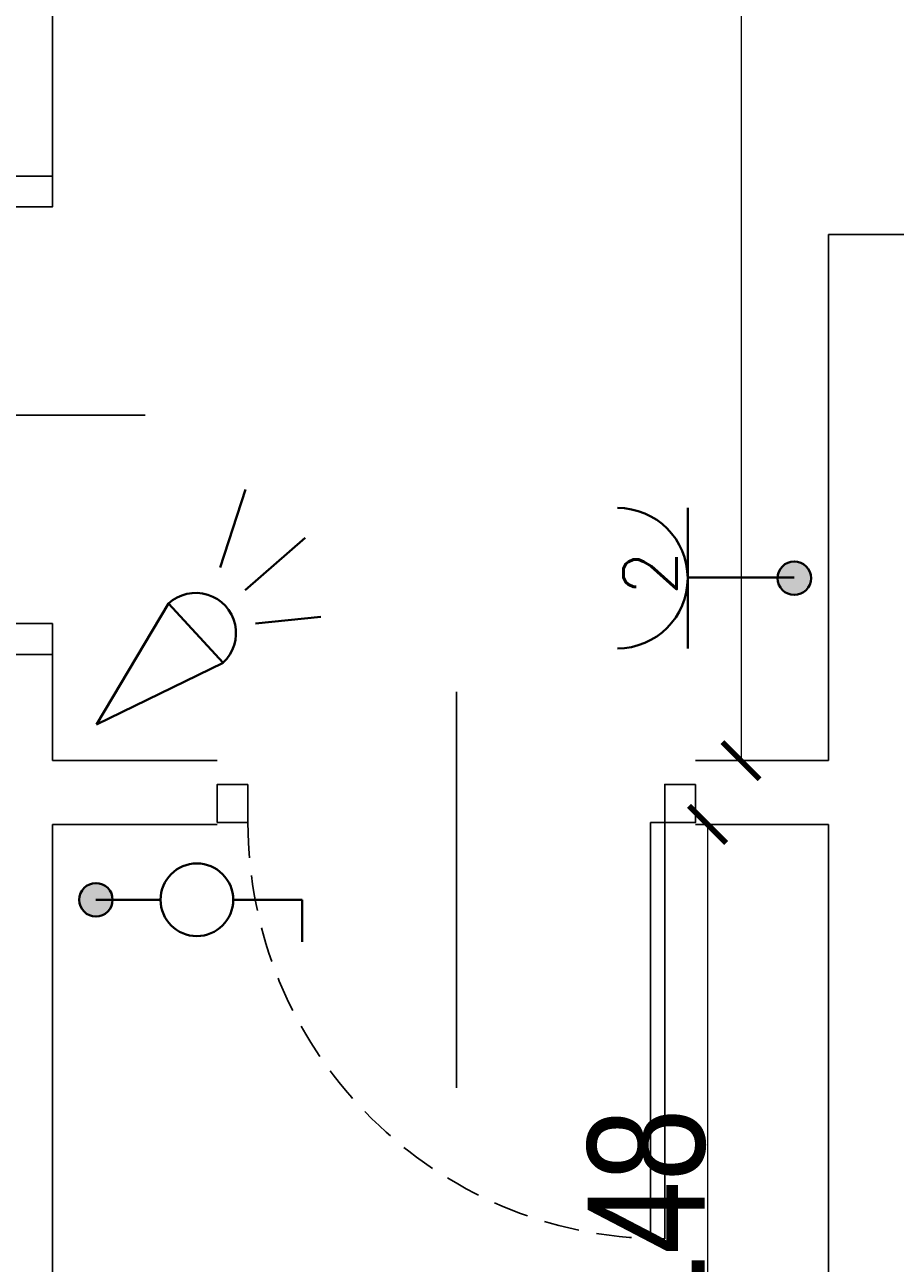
# Model space of a CAD drawing. Header units: millimetres. Extents: x -5941 to 19721, y -9230 to 6433.
# Tile 189 of 204: x 17264 to 17428, y 21 to 255. Entities that reach past the tile are written whole.
import ezdxf
from ezdxf.enums import TextEntityAlignment as Align

# ---------------------------------------------------------------- set-up
doc = ezdxf.new("R2010")
doc.units = ezdxf.units.MM
doc.linetypes.add('DASHED', pattern=[0.75, 0.5, -0.25])
for name, color, linetype in [('A_drzwi', 3, 'Continuous'), ('A_opis stolarki', 3, 'Continuous'), ('A_SC_MUROWANA_DZIAŁOWA', 42, 'Continuous'), ('A_wymiary', 55, 'Continuous')]:
    doc.layers.add(name, color=color, linetype=linetype)
doc.layers.add('e', color=1, linetype='Continuous', lineweight=40)
doc.styles.add('dar-styl', font='arial.ttf')
doc.styles.add('Opisowy', font='arial.ttf', dxfattribs={"width": 0.8})
doc.styles.add('SIMPLEX', font='simplex.shx')
doc.dimstyles.new('WYMIARY', dxfattribs={"dimtxt": 1.3, "dimasz": 7, "dimexe": 1.25, "dimexo": 0.3, "dimgap": 0.2, "dimtad": 1, "dimzin": 4, "dimtxsty": 'Opisowy', "dimblk1": 'ARCHTICK', "dimblk2": 'ARCHTICK', "dimsah": 1, "dimcen": 2.5, "dimazin": 0, "dimtfac": 1, "dimtmove": 1, "dimatfit": 3, "dimldrblk": 'ARCHTICK', "dimfxl": 0, "dimlwd": 18, "dimlwe": 9, "dimarcsym": 0})

# ---------------------------------------------------------------- blocks, each defined once
blk = doc.blocks.new('*U15')
at = {"color": 0}
for p, q in [((-28.55, -91.5), (-28.55, -94.5)), ((-28.55, -91.5), (59.45, -91.5)), ((59.45, -94.5), (59.45, -91.5)), ((-28.55, -94.5), (59.45, -94.5))]:
    blk.add_line(p, q, dxfattribs=at)
for points in [[(-36.55, -6.5), (-36.55, 0), (-28.55, 0), (-28.55, -6.5)], [(-36.55, -101), (-36.55, -94.5), (-28.55, -94.5), (-28.55, -101)]]:
    blk.add_lwpolyline(points, close=True, dxfattribs=at)
at = {"color": 0, "linetype": 'DASHED', "ltscale": 15}
blk.add_arc((-28.55, -94.5), 88, 1.9536, 90, dxfattribs=at)
at = {"layer": 'A_opis stolarki'}
blk.add_line((-56.09, -50.5), (27.54, -50.5), dxfattribs=at)
at = {"layer": 'A_opis stolarki', "ltscale": 0.5, "style": 'dar-styl', "text_generation_flag": 2}
blk.add_attdef('ODPORNOŚĆ_OGNIOWA', text='', height=15, rotation=85.9367, dxfattribs=at).set_placement((-55.81, -47.55), align=Align.TOP_CENTER)
at = {"layer": 'A_opis stolarki', "ltscale": 0.5, "style": 'dar-styl'}
blk.add_attdef('SYMBOL_DRZWI1', text='', height=14, dxfattribs=at).set_placement((-16.77, -50.5), align=Align.BOTTOM_CENTER)
blk.add_attdef('SYMBOL_DRZWI2', text='', height=14, dxfattribs=at).set_placement((-16.77, -53.5), align=Align.TOP_CENTER)
blk = doc.blocks.new('*U14')
for p, q in [((0, -91.5), (-88, -91.5)), ((-88, -94.5), (-88, -91.5)), ((0, -91.5), (0, -94.5)), ((0, -94.5), (-88, -94.5))]:
    blk.add_line(p, q)
for points in [[(8, -6.5), (8, 0), (0, 0), (0, -6.5)], [(8, -101), (8, -94.5), (0, -94.5), (0, -101)]]:
    blk.add_lwpolyline(points, close=True)
at = {"linetype": 'DASHED', "ltscale": 15}
blk.add_arc((0, -94.5), 88, 90, 178.0464, dxfattribs=at)
at = {"layer": 'A_opis stolarki'}
blk.add_line((-56.09, -50.5), (27.54, -50.5), dxfattribs=at)
at = {"layer": 'A_opis stolarki', "ltscale": 0.5, "style": 'dar-styl'}
blk.add_attdef('ODPORNOŚĆ_OGNIOWA', text='', height=15, rotation=94.0633, dxfattribs=at).set_placement((-95.88, -56.3), align=Align.TOP_CENTER)
blk.add_attdef('SYMBOL_DRZWI1', text='', height=14, dxfattribs=at).set_placement((-16.77, -50.5), align=Align.BOTTOM_CENTER)
blk.add_attdef('SYMBOL_DRZWI2', text='', height=14, dxfattribs=at).set_placement((-16.77, -53.5), align=Align.TOP_CENTER)
blk = doc.blocks.new('*U18')
at = {"color": 0}
for p, q in [((0, -6.5), (-88, -6.5)), ((-88, -6.5), (-88, -9.5)), ((0, -9.5), (0, -6.5)), ((0, -9.5), (-88, -9.5))]:
    blk.add_line(p, q, dxfattribs=at)
for points in [[(8, 0), (8, -6.5), (0, -6.5), (0, 0)], [(8, -94.5), (8, -101), (0, -101), (0, -94.5)]]:
    blk.add_lwpolyline(points, close=True, dxfattribs=at)
at = {"color": 0, "linetype": 'DASHED', "ltscale": 15}
blk.add_arc((0, -6.5), 88, 181.9536, 270, dxfattribs=at)
at = {"layer": 'A_opis stolarki'}
blk.add_line((-56.09, -50.5), (27.54, -50.5), dxfattribs=at)
at = {"layer": 'A_opis stolarki', "ltscale": 0.5, "style": 'dar-styl'}
blk.add_attdef('ODPORNOŚĆ_OGNIOWA', text='', height=15, rotation=90, dxfattribs=at).set_placement((-55.91, -50.5), align=Align.TOP_CENTER)
blk.add_attdef('SYMBOL_DRZWI1', text='', height=14, dxfattribs=at).set_placement((-16.77, -50.5), align=Align.BOTTOM_CENTER)
blk.add_attdef('SYMBOL_DRZWI2', text='', height=14, dxfattribs=at).set_placement((-16.77, -53.5), align=Align.TOP_CENTER)
blk = doc.blocks.new('_ArchTick')
at = {"color": 0, "const_width": 0.15}
blk.add_lwpolyline([(-0.5, -0.5), (0.5, 0.5)], dxfattribs=at)
blk = doc.blocks.new('*D71')
at = {"layer": 'A_wymiary', "color": 0, "lineweight": 9}
for p, q in [((17392.21, 104.08), (17394.16, 104.08)), ((17392.21, -43.92), (17394.16, -43.92))]:
    blk.add_line(p, q, dxfattribs=at)
at = {"layer": 'A_wymiary', "color": 0, "lineweight": 18}
blk.add_line((17392.91, 104.08), (17392.91, -43.92), dxfattribs=at)
at = {"layer": 'Defpoints', "color": 0}
for p in [(17366.89, 104.08), (17366.89, -43.92), (17392.91, -43.92)]:
    blk.add_point(p, dxfattribs=at)
at = {"layer": 'A_wymiary', "color": 0, "lineweight": 18, "xscale": 7, "yscale": 7, "zscale": 7}
for p, rotation in [((17392.91, 104.08), 90), ((17392.91, -43.92), 270)]:
    blk.add_blockref('_ArchTick', p, dxfattribs=dict(at, rotation=rotation))
at = {"layer": 'A_wymiary', "color": 0, "insert": (17381.48, 30.08), "char_height": 1.3, "attachment_point": 5, "rotation": 90, "style": 'Opisowy'}
blk.add_mtext('{\\H16.923077x;\\C3;148}', dxfattribs=at)
blk = doc.blocks.new('*D72')
at = {"layer": 'A_wymiary', "color": 0, "lineweight": 9}
for p, q in [((17399.89, 519.08), (17397.94, 519.08)), ((17399.89, 116.08), (17397.94, 116.08))]:
    blk.add_line(p, q, dxfattribs=at)
at = {"layer": 'A_wymiary', "color": 0, "lineweight": 18}
blk.add_line((17399.19, 519.08), (17399.19, 116.08), dxfattribs=at)
at = {"layer": 'Defpoints', "color": 0}
for p in [(17415.63, 519.08), (17399.19, 116.08), (17415.63, 116.08)]:
    blk.add_point(p, dxfattribs=at)
at = {"layer": 'A_wymiary', "color": 0, "lineweight": 18, "xscale": 7, "yscale": 7, "zscale": 7}
for p, rotation in [((17399.19, 519.08), 90), ((17399.19, 116.08), 270)]:
    blk.add_blockref('_ArchTick', p, dxfattribs=dict(at, rotation=rotation))
at = {"layer": 'A_wymiary', "color": 0, "insert": (17387.75, 317.58), "char_height": 1.3, "attachment_point": 5, "rotation": 90, "style": 'Opisowy'}
blk.add_mtext('{\\H16.923077x;\\C3;403}', dxfattribs=at)
blk = doc.blocks.new('pozycjonowanie')
at = {"linetype": 'ByBlock'}
blk.add_hatch(color=256, dxfattribs=at).paths.add_polyline_path([(3.15, 0, 1), (-3.15, 0, 1)])
blk.add_circle((0, 0), 3.15, dxfattribs=at)
blk.add_circle((0, 0), 3.15, dxfattribs=at)
blk = doc.blocks.new('*U102')
at = {"layer": 'e', "linetype": 'ByBlock'}
for p, q in [((0, 25.83), (0, 38.79)), ((0, 38.79), (7.9, 38.79)), ((0, 0), (0, 12.15))]:
    blk.add_line(p, q, dxfattribs=at)
blk.add_circle((0, 18.99), 6.84, dxfattribs=at)
at = {"layer": 'e', "rotation": 359.9999999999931}
blk.add_blockref('pozycjonowanie', (0, 0), dxfattribs=at)

msp = doc.modelspace()

# ---------------------------------------------------------------- linework, layer by layer
at = {"layer": 'A_SC_MUROWANA_DZIAŁOWA'}
msp.add_line((17415.628, 215.079), (17440.628, 215.079), dxfattribs=at)
for points in [[(17269.628, 226.079), (17269.628, 399.079)], [(17257.628, 226.079), (17269.628, 226.079)], [(17415.628, 116.079), (17415.628, 215.079)], [(17269.628, 116.079), (17269.628, 136.079)], [(17269.628, 116.079), (17300.628, 116.079)], [(17390.628, 116.079), (17415.628, 116.079)], [(17269.628, -43.921), (17269.628, 104.079)], [(17269.628, 104.079), (17300.628, 104.079)], [(17390.628, 104.079), (17415.628, 104.079)], [(17415.628, -43.921), (17415.628, 104.079)]]:
    msp.add_lwpolyline(points, dxfattribs=at)
at = {"layer": 'e'}
for p, q in [((17301.204, 152.41), (17305.962, 167.14)), ((17305.919, 148.195), (17317.161, 158.001)), ((17277.897, 122.871, 0), (17291.454, 145.648, 0)), ((17301.717, 134.501, 0), (17291.454, 145.648, 0)), ((17307.802, 141.901), (17320.122, 143.161)), ((17301.717, 134.501, 0), (17277.897, 122.871, 0))]:
    msp.add_line(p, q, dxfattribs=at)
at = {"layer": 'e', "linetype": 'ByBlock'}
for p, q in [((17389.157, 137.195, -0.521), (17389.157, 163.639, -0.521)), ((17389.156, 150.556, -0.521), (17409.213, 150.556, -0.521))]:
    msp.add_line(p, q, dxfattribs=at)
msp.add_arc((17375.935, 150.417, -0.521), 13.222, 270, 90, dxfattribs=at)
at = {"layer": 'e'}
msp.add_arc((17296.585, 140.075, 0), 7.576, 312.63172, 132.63172, dxfattribs=at)

# ---------------------------------------------------------------- block references
at = {"layer": 'A_drzwi'}
for name, p, xscale, yscale, zscale, rotation in [('*U18', (17440.628, 215.079), 1.08910891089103, 1.08910891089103, 1.08910891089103, 180), ('*U15', (17237.059, 136.079), 0.8910891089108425, 0.8910891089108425, 0.8910891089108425, 180), ('*U14', (17300.628, 104.469), 0.8910891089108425, 0.8910891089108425, 0.8910891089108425, 89.99999999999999)]:
    msp.add_blockref(name, p, dxfattribs=dict(at, xscale=xscale, yscale=yscale, zscale=zscale, rotation=rotation))
at = {"layer": 'e'}
for name, p, rotation in [('pozycjonowanie', (17409.213, 150.417, -0.521), 90), ('*U102', (17277.805, 89.89, -0.521), 270)]:
    msp.add_blockref(name, p, dxfattribs=dict(at, rotation=rotation))

# ---------------------------------------------------------------- texts
at = {"layer": 'e', "insert": (17377.069, 147.1, -0.521), "char_height": 10, "width": 0.96891, "attachment_point": 1, "rotation": 90, "style": 'SIMPLEX'}
msp.add_mtext('2', dxfattribs=at)

# ---------------------------------------------------------------- dimensions: what is measured, and where the dimension line sits
at = {"layer": 'A_wymiary'}
for base, p1, p2, text, picture, middle in [((17399.194, 116.079), (17415.628, 519.079), (17415.628, 116.079), '{\\H16.923077x;\\C3;403}', '*D72', (17387.754, 317.579)), ((17392.909, -43.921), (17366.893, 104.079), (17366.893, -43.921), '{\\H16.923077x;\\C3;148}', '*D71', (17381.476, 30.079))]:
    dim = msp.add_linear_dim(base=base, p1=p1, p2=p2, angle=90, text=text, dimstyle='WYMIARY', override={"dimtxsty": 'Opisowy'}, dxfattribs=at)
    dim.commit()
    dim.dimension.update_dxf_attribs({"geometry": picture, "text_midpoint": middle})

doc.saveas('drawing.dxf')
